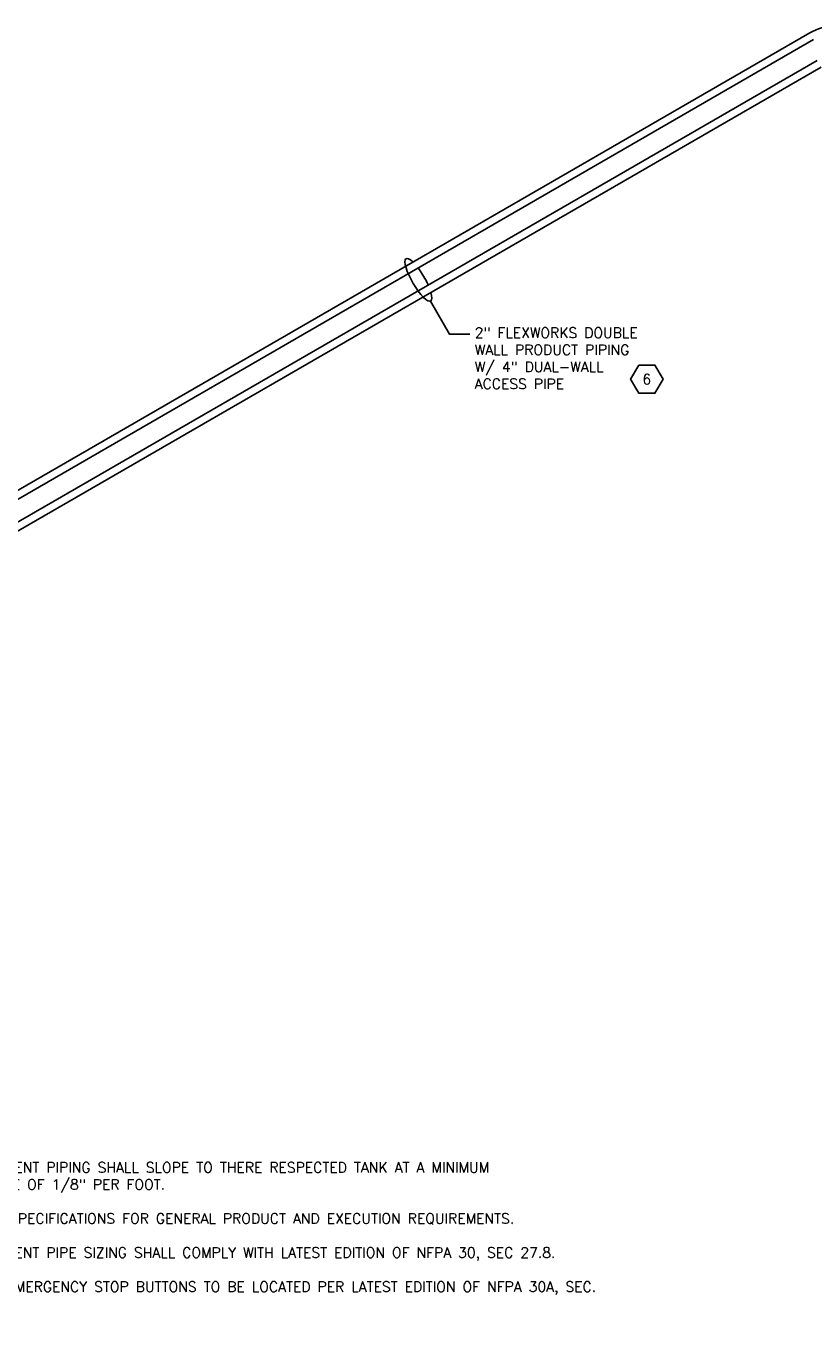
# Model space of a CAD drawing. Extents: x -15886 to -11493, y 1975 to 5059.
# Tile 42 of 47: x -13372 to -12679, y 2378 to 3539. Entities that reach past the tile are written whole.
import ezdxf
from ezdxf.enums import TextEntityAlignment as Align

# ---------------------------------------------------------------- set-up
doc = ezdxf.new("R2010")
doc.units = 0
doc.header["$MEASUREMENT"] = 0
doc.layers.get('0').update_dxf_attribs({"linetype": 'CONTINUOUS'})
for name, color, linetype in [('PIPING-PRODUCT-PREMIUM', 5, 'CONTINUOUS'), ('PIPING-PRODUCT-REGULAR', 4, 'CONTINUOUS'), ('TEXT', 3, 'CONTINUOUS')]:
    doc.layers.add(name, color=color, linetype=linetype)
doc.styles.add('SIMPLEX', font='simplex')

# ---------------------------------------------------------------- blocks, each defined once
blk = doc.blocks.new('HEX')
at = {"color": 3}
blk.add_lwpolyline([(-0.0577, 0.1), (-0.1155, 0), (-0.0577, -0.1), (0.0577, -0.1), (0.1155, 0), (0.0577, 0.1)], close=True, dxfattribs=at)
at = {"color": 3, "style": 'SIMPLEX'}
blk.add_attdef('D#', text='', height=0.08, dxfattribs=at).set_placement((0, 0), align=Align.MIDDLE)

msp = doc.modelspace()

# ---------------------------------------------------------------- linework, layer by layer
at = {"layer": 'PIPING-PRODUCT-PREMIUM'}
for p, q in [((-13887.3, 2810.3, 0), (-12676.1, 3509.5, 0)), ((-13883.9, 2804.3, 0), (-12672.7, 3503.6, 0))]:
    msp.add_line(p, q, dxfattribs=at)
at = {"layer": 'PIPING-PRODUCT-REGULAR'}
for p, q in [((-13554.1, 3030.6, 0), (-12682.5, 3533.8, 0)), ((-13555.6, 3021.8, 0), (-12679.3, 3527.8, 0))]:
    msp.add_line(p, q, dxfattribs=at)
msp.add_arc((-12661.3, 3496.6, 0), 42.9, 60, 120.0027, dxfattribs=at)
at = {"layer": 'TEXT', "elevation": 0}
msp.add_lwpolyline([(-13016.6, 3297.5), (-13000, 3268.6), (-12982.1, 3268.6)], dxfattribs=at)
at = {"layer": 'TEXT'}
for start_param, end_param in [(2.404569, 7.080158), (7.46336, 8.290482)]:
    msp.add_ellipse((-13027.3, 3316.3, 0), major_axis=(10.8, -18.7), ratio=0.257851, start_param=start_param, end_param=end_param, dxfattribs=at)

# ---------------------------------------------------------------- block references
ref = msp.add_blockref('HEX', (-12826.2, 3228.8, 0), dxfattribs=dict(at, xscale=123.759022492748, yscale=123.759022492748, zscale=123.759022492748))
ref.add_attrib('D#', '6', dxfattribs={"layer": '0', "height": 9, "style": 'SIMPLEX'}).set_placement((-12826.2, 3228.8, 0), align=Align.MIDDLE)

# ---------------------------------------------------------------- texts
at = {"layer": 'TEXT', "char_height": 9, "attachment_point": 1, "style": 'SIMPLEX'}
for s, insert, width in [('2" FLEXWORKS DOUBLE\\PWALL PRODUCT PIPING W/ 4" DUAL-WALL ACCESS PIPE', (-12977.7, 3274.2, 0), 163.175), ('\\pi-27,l27,t27;1.^IALL VENT PIPING SHALL SLOPE TO THERE RESPECTED TANK AT A MINIMUM SLOPE OF 1/8" PER FOOT.  \\P\\pi0,l0,tz;\\P\\pi-27,l27,t27;2.^ISEE SPECIFICATIONS FOR GENERAL PRODUCT AND EXECUTION REQUIREMENTS.\\P\\pi0,l0,tz;\\P\\pi-27,l27,t27;3.^IALL VENT PIPE SIZING SHALL COMPLY WITH LATEST EDITION OF NFPA 30, SEC 27.8.\\P\\pi0,l0,tz;\\P\\pi-27,l27,t27;4.^IALL EMERGENCY STOP BUTTONS TO BE LOCATED PER LATEST EDITION OF NFPA 30A, SEC. 6.7', (-13443.2, 2539.3, 0), 560.708)]:
    msp.add_mtext(s, dxfattribs=dict(at, insert=insert, width=width))

doc.saveas('drawing.dxf')
